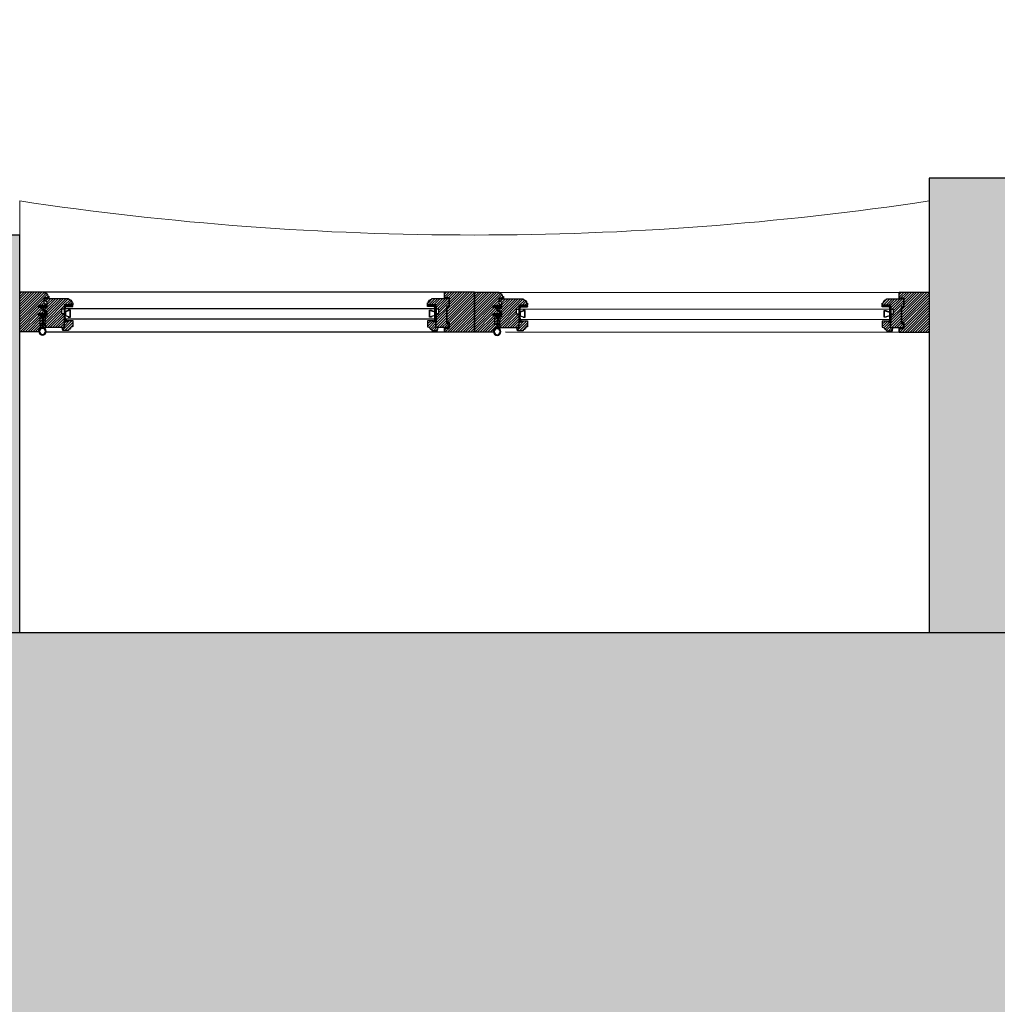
# Model space of a CAD drawing. Header units: millimetres. Extents: x 11706 to 69606, y 10911 to 38811.
# Tile 255 of 256: x 61106 to 62826, y 26806 to 28540. Entities that reach past the tile are written whole.
import ezdxf

# ---------------------------------------------------------------- set-up
doc = ezdxf.new("R2010")
doc.units = ezdxf.units.MM
for name, color, linetype in [('2', 7, 'Continuous'), ('doors', 4, 'Continuous'), ('floor', 172, 'Continuous'), ('Plaster', 81, 'Continuous'), ('wall', 5, 'Continuous')]:
    doc.layers.add(name, color=color, linetype=linetype)

# ---------------------------------------------------------------- blocks, each defined once
blk = doc.blocks.new('Joint-K7335')
at = {"layer": '2', "color": 7}
for points in [[(3.9, 10.7, -0.206505), (4.5, 11.8, -0.277528), (4.6, 11.7), (4.7, 11.5, 0.626267), (5.4, 11.5, 0.131441), (5.5, 11.7), (5.5, 18, 0.509109), (4.6, 18.4, -0.294424), (2, 18.3, 0.173488), (1.3, 18.5), (0, 18.5), (0, 2.1, 0.415334), (1.2, 0.9, 0.048115), (1.5, 0.9, 0.113375), (1.5, 1), (4, 2.8, 0.235966), (4, 2.9), (4, 3.3, 0.247659), (4, 3.4, 0.287937), (3.6, 3.4), (1.8, 2.3, -0.576722), (1.5, 2.5), (1.5, 3.3, -0.235966), (1.6, 3.5), (4, 5.3, 0.235966), (4, 5.3), (4, 5.7, 0.247659), (4, 5.8, 0.287937), (3.6, 5.8), (1.8, 4.8, -0.576722), (1.5, 5), (1.5, 6.3, -0.384094), (2.6, 7.5, -0.021813), (2.7, 7.5), (6.5, 7.5), (6.5, 7.6, 0.333043), (5.7, 8.5, -0.293245), (5.3, 8.9, 0.008528), (5.2, 9.3, 0.265517), (5, 9.5, 0.023748), (4.8, 9.5, -0.356149), (3.9, 10.7, -0.356149)], [(3.2, 10.8, 0.355005), (4.6, 8.8, -0.567624), (4.7, 8.8, -0.24708), (4.4, 8.7), (2.2, 9, -0.351704), (1.2, 10.1), (1.2, 12.9, -0.414214), (1.5, 13.2), (1.6, 13.2, 0.277073), (1.9, 13.4), (3.7, 16.8, -0.041112), (3.8, 17), (4.1, 17.7, -0.50666), (4.6, 17.7, -0.2771), (4.6, 17.5), (4.6, 13.3, 0.213422), (4.7, 13.1, -0.886227), (4.4, 12.6, 0.250571), (3.2, 10.8)]]:
    blk.add_lwpolyline(points, format="xyb", dxfattribs=at)
blk.add_lwpolyline([(1.6, 17.8, 0.632714), (1, 17.6), (1, 14.2, 0.78091), (1.6, 14.1), (3.2, 17.1, -0.117333), (3.3, 17.2, 1.218085), (3, 17.5, -0.285776), (2.7, 17.3, -0.145588)], format="xyb", close=True, dxfattribs=at)
blk = doc.blocks.new('wind 1400')
h = blk.add_hatch()
h.set_pattern_fill('ANSI31', color=4, angle=-90, style=0)
h.set_pattern_definition([(225, (7116.948, 124612.3033), (-2.24506403, 2.24506403), [])])
edge = h.paths.add_edge_path()
edge.add_line((-7.8, 1558), (-7.8, 1551.6))
edge.add_line((-7.8, 1551.6), (-17.5, 1551.6))
edge.add_line((-17.5, 1551.6), (-19.3, 1554.6))
edge.add_arc((-20.6, 1553.9), 1.5, 30.1137, 90)
edge.add_line((-20.6, 1555.4), (-23.9, 1555.4))
edge.add_line((-23.9, 1555.4), (-24.3, 1555))
edge.add_line((-24.3, 1555), (-24.3, 1514.1))
edge.add_line((-24.3, 1514.1), (-22.8, 1514.1))
edge.add_arc((-16.8, 1514.1), 6, 180, 270)
edge.add_line((-16.8, 1508.1), (-16.8, 1506.6))
edge.add_line((-16.8, 1506.6), (-13, 1506.6))
edge.add_line((-13, 1506.6), (-13, 1522))
edge.add_line((-13, 1522), (-5.5, 1522))
edge.add_line((-5.5, 1522), (-5.5, 1526.5))
edge.add_line((-5.5, 1526.5), (2, 1526.5))
edge.add_line((2, 1526.5), (2, 1522))
edge.add_line((2, 1522), (26.7, 1522))
edge.add_line((26.7, 1522), (26.7, 1558.8))
edge.add_line((26.7, 1558.8), (26.4, 1559.1))
edge.add_line((26.4, 1559.1), (6.5, 1558.6))
edge.add_line((6.5, 1558.6), (6.1, 1558.2))
edge.add_line((6.1, 1558.2), (6.1, 1551.6))
edge.add_line((6.1, 1551.6), (-0.6, 1551.6))
edge.add_line((-0.6, 1551.6), (-4.8, 1558.4))
edge.add_line((-4.8, 1558.4), (-7.4, 1558.4))
edge.add_line((-7.4, 1558.4), (-7.8, 1558))
edge = h.paths.add_edge_path()
edge.add_line((16.2, 1521.3), (16.2, 1516))
edge.add_line((16.2, 1516), (14.7, 1516))
edge.add_line((14.7, 1516), (14.7, 1506.6))
edge.add_line((14.7, 1506.6), (25.2, 1506.6))
edge.add_arc((29.1, 1506.7), 3.87, 108.7208, 181.2952, ccw=False)
edge.add_arc((26.6, 1514), 3.87, 288.7208, 361.2952)
edge.add_line((30.5, 1514.1), (32, 1514.1))
edge.add_line((32, 1514.1), (32, 1524.4))
edge.add_line((32, 1524.4), (26.7, 1525.4))
edge.add_line((26.7, 1525.4), (26.7, 1521.6))
edge.add_line((26.7, 1521.6), (16.2, 1521.3))
edge = h.paths.add_edge_path()
edge.add_line((7.5, 1560.3), (26.7, 1560.3))
edge.add_arc((33.5, 1560.3), 6.75, 90, 180, ccw=False)
edge.add_line((33.5, 1567), (34.5, 1567))
edge.add_line((34.5, 1567), (34.5, 1600))
edge.add_line((34.5, 1600), (-36, 1600))
edge.add_line((-36, 1600), (-36, 1556.5))
edge.add_line((-36, 1556.5), (-34.5, 1556.5))
edge.add_arc((-28.5, 1556.5), 6, 180, 270)
edge.add_line((-28.5, 1550.5), (-28.5, 1549))
edge.add_line((-28.5, 1549), (-25.4, 1549))
edge.add_line((-25.4, 1549), (-25.4, 1557.3))
edge.add_line((-25.4, 1557.3), (-16.4, 1557.3))
edge.add_line((-16.4, 1557.3), (-14.1, 1553.5))
edge.add_line((-14.1, 1553.5), (-12.3, 1553.5))
edge.add_line((-12.3, 1553.5), (-11.9, 1553.9))
edge.add_line((-11.9, 1553.9), (-11.9, 1567.4))
edge.add_line((-11.9, 1567.4), (-8.9, 1567.4))
edge.add_line((-8.9, 1567.4), (-8.9, 1561.8))
edge.add_line((-8.9, 1561.8), (-6.4, 1561.8))
edge.add_line((-6.4, 1561.8), (-6.4, 1560.3))
edge.add_line((-6.4, 1560.3), (-4.3, 1560.3))
edge.add_line((-4.3, 1560.3), (-0.3, 1553.5))
edge.add_line((-0.3, 1553.5), (1.6, 1553.5))
edge.add_line((1.6, 1553.5), (2, 1553.9))
edge.add_line((2, 1553.9), (2, 1567.4))
edge.add_line((2, 1567.4), (5, 1567.4))
edge.add_line((5, 1567.4), (5, 1561.8))
edge.add_line((5, 1561.8), (7.5, 1561.8))
at = {"ltscale": 10}
h = blk.add_hatch(dxfattribs=at)
h.set_pattern_fill('BRASS', color=4, scale=0.225, angle=-135, style=0)
h.set_pattern_definition([(315, (591.1752, 3518.9014), (-1.0102788, -1.0102788), []), (315, (590.67, 3518.3963), (-1.0102788, -1.0102788), [0.714375, -0.3571875])])
h.paths.add_polyline_path([(-13, 1518.6), (-10, 1518.6), (-10, 1509.6), (-13, 1509.6)])
h = blk.add_hatch(dxfattribs=at)
h.set_pattern_fill('ANGLE', color=4, scale=0.1125, angle=-135, style=0)
h.set_pattern_definition([(315, (591.1752, 3518.9014), (-0.55565335, -0.55565335), [0.5715, -0.2143125]), (225, (591.1752, 3518.9014), (-0.55565335, 0.55565335), [0.5715, -0.2143125])])
h.paths.add_polyline_path([(-13, 1509.6), (-10, 1509.6), (-10, 1506.6), (-13, 1506.6)])
h = blk.add_hatch(dxfattribs=at)
h.set_pattern_fill('ANGLE', color=4, scale=0.1125, angle=-135, style=0)
h.set_pattern_definition([(315, (600.9252, 3518.9014), (-0.55565335, -0.55565335), [0.5715, -0.2143125]), (225, (600.9252, 3518.9014), (-0.55565335, 0.55565335), [0.5715, -0.2143125])])
edge = h.paths.add_edge_path()
edge.add_line((14.7, 1522), (14.7, 1519.8))
edge.add_line((14.7, 1519.8), (13.2, 1519.8))
edge.add_arc((13.5, 1520.9), 1.16, 104.793, 255.207, ccw=False)
edge.add_line((13.2, 1522), (14.7, 1522))
h = blk.add_hatch(dxfattribs=at)
h.set_pattern_fill('ANGLE', color=4, scale=0.1125, angle=-135, style=0)
h.set_pattern_definition([(315, (600.9252, 3523.0264), (-0.55565335, -0.55565335), [0.5715, -0.2143125]), (225, (600.9252, 3523.0264), (-0.55565335, 0.55565335), [0.5715, -0.2143125])])
edge = h.paths.add_edge_path()
edge.add_line((16.2, 1521.6), (16.2, 1517.1))
edge.add_arc((15.5, 1517.7), 0.938, 216.8699, 323.1301, ccw=False)
edge.add_line((14.7, 1517.1), (14.7, 1521.6))
edge.add_arc((15.5, 1521.1), 0.926, 35.8841, 144.1159, ccw=False)
h = blk.add_hatch()
h.set_pattern_fill('ANSI31', color=4, angle=-90, style=0)
h.set_pattern_definition([(225, (7116.948, 124784.8033), (-2.24506403, 2.24506403), [])])
edge = h.paths.add_edge_path()
edge.add_line((-13, 867.1), (-13, 882.5))
edge.add_line((-13, 882.5), (-16.8, 882.5))
edge.add_line((-16.8, 882.5), (-16.8, 881))
edge.add_arc((-16.8, 875), 6, 90, 180)
edge.add_line((-22.8, 875), (-24.3, 875))
edge.add_line((-24.3, 875), (-24.3, 845))
edge.add_line((-24.3, 845), (-10.8, 845))
edge.add_line((-10.8, 845), (-10.8, 848.8))
edge.add_line((-10.8, 848.8), (19.2, 848.8))
edge.add_line((19.2, 848.8), (19.2, 845))
edge.add_line((19.2, 845), (26.7, 845))
edge.add_line((26.7, 845), (26.7, 867.1))
edge.add_line((26.7, 867.1), (2, 867.1))
edge.add_line((2, 867.1), (2, 862.6))
edge.add_line((2, 862.6), (-5.5, 862.6))
edge.add_line((-5.5, 862.6), (-5.5, 867.1))
edge.add_line((-5.5, 867.1), (-13, 867.1))
h.paths.add_polyline_path([(-25.3, 852.5), (-36, 852.5), (-36, 800), (35, 800), (35, 852.5), (27.7, 852.5), (27.7, 844), (18.2, 844), (18.2, 848.8), (-9.8, 848.8), (-9.8, 844), (-25.3, 844)])
edge = h.paths.add_edge_path()
edge.add_line((16.5, 867.9), (16.5, 873.1))
edge.add_line((16.5, 873.1), (15, 873.1))
edge.add_line((15, 873.1), (15, 882.5))
edge.add_line((15, 882.5), (25.5, 882.5))
edge.add_arc((29.3, 882.4), 3.87, 178.7048, 251.2792)
edge.add_arc((26.8, 875.1), 3.87, -1.2952, 71.2792, ccw=False)
edge.add_line((30.7, 875), (32, 875))
edge.add_line((32, 875), (32, 864.7))
edge.add_line((32, 864.7), (27, 863.8))
edge.add_line((27, 863.8), (27, 867.9))
edge.add_line((27, 867.9), (16.5, 867.9))
h = blk.add_hatch(dxfattribs=at)
h.set_pattern_fill('ANGLE', color=4, scale=0.1125, angle=-135, style=0)
h.set_pattern_definition([(45, (591.1752, -1129.7764), (-0.55565335, 0.55565335), [0.5715, -0.2143125]), (135, (591.1752, -1129.7764), (-0.55565335, -0.55565335), [0.5715, -0.2143125])])
h.paths.add_polyline_path([(-13, 879.5), (-10, 879.5), (-10, 882.5), (-13, 882.5)])
h = blk.add_hatch(dxfattribs=at)
h.set_pattern_fill('BRASS', color=4, scale=0.225, angle=-135, style=0)
h.set_pattern_definition([(45, (591.1752, -1129.7764), (-1.0102788, 1.0102788), []), (45, (590.67, -1129.2713), (-1.0102788, 1.0102788), [0.714375, -0.3571875])])
h.paths.add_polyline_path([(-13, 870.5), (-10, 870.5), (-10, 879.5), (-13, 879.5)])
h = blk.add_hatch(dxfattribs=at)
h.set_pattern_fill('ANGLE', color=4, scale=0.1125, angle=-135, style=0)
h.set_pattern_definition([(45, (600.9252, -1129.7764), (-0.55565335, 0.55565335), [0.5715, -0.2143125]), (135, (600.9252, -1129.7764), (-0.55565335, -0.55565335), [0.5715, -0.2143125])])
edge = h.paths.add_edge_path()
edge.add_line((14.7, 867.1), (14.7, 869.4))
edge.add_line((14.7, 869.4), (13.2, 869.4))
edge.add_arc((13.5, 868.2), 1.16, 104.793, 255.207)
edge.add_line((13.2, 867.1), (14.7, 867.1))
h = blk.add_hatch(dxfattribs=at)
h.set_pattern_fill('ANGLE', color=4, scale=0.1125, angle=-135, style=0)
h.set_pattern_definition([(45, (600.9252, -1133.9014), (-0.55565335, 0.55565335), [0.5715, -0.2143125]), (135, (600.9252, -1133.9014), (-0.55565335, -0.55565335), [0.5715, -0.2143125])])
edge = h.paths.add_edge_path()
edge.add_line((16.2, 867.5), (16.2, 872))
edge.add_arc((15.5, 871.4), 0.938, 36.8699, 143.1301)
edge.add_line((14.7, 872), (14.7, 867.5))
edge.add_arc((15.5, 868.1), 0.926, 215.8841, 324.1159)
h = blk.add_hatch()
h.set_pattern_fill('ANSI31', color=4, angle=-90, style=0)
h.set_pattern_definition([(225, (7117.473, 123812.3033), (-2.24506403, 2.24506403), [])])
edge = h.paths.add_edge_path()
edge.add_line((-7.2, 758), (-7.2, 751.6))
edge.add_line((-7.2, 751.6), (-17, 751.6))
edge.add_line((-17, 751.6), (-18.7, 754.6))
edge.add_arc((-20, 753.9), 1.5, 30.1137, 90)
edge.add_line((-20, 755.4), (-23.4, 755.4))
edge.add_line((-23.4, 755.4), (-23.7, 755))
edge.add_line((-23.7, 755), (-23.7, 714.1))
edge.add_line((-23.7, 714.1), (-22.2, 714.1))
edge.add_arc((-16.2, 714.1), 6, 180, 270)
edge.add_line((-16.2, 708.1), (-16.2, 706.6))
edge.add_line((-16.2, 706.6), (-12.5, 706.6))
edge.add_line((-12.5, 706.6), (-12.5, 722))
edge.add_line((-12.5, 722), (-5, 722))
edge.add_line((-5, 722), (-5, 726.5))
edge.add_line((-5, 726.5), (2.5, 726.5))
edge.add_line((2.5, 726.5), (2.5, 722))
edge.add_line((2.5, 722), (27.3, 722))
edge.add_line((27.3, 722), (27.3, 758.8))
edge.add_line((27.3, 758.8), (26.9, 759.1))
edge.add_line((26.9, 759.1), (7, 758.6))
edge.add_line((7, 758.6), (6.6, 758.2))
edge.add_line((6.6, 758.2), (6.6, 751.6))
edge.add_line((6.6, 751.6), (-0.1, 751.6))
edge.add_line((-0.1, 751.6), (-4.2, 758.4))
edge.add_line((-4.2, 758.4), (-6.9, 758.4))
edge.add_line((-6.9, 758.4), (-7.2, 758))
edge = h.paths.add_edge_path()
edge.add_line((16.8, 721.3), (16.8, 716))
edge.add_line((16.8, 716), (15.3, 716))
edge.add_line((15.3, 716), (15.3, 706.6))
edge.add_line((15.3, 706.6), (25.8, 706.6))
edge.add_arc((29.6, 706.7), 3.87, 108.7208, 181.2952, ccw=False)
edge.add_arc((27.1, 714), 3.87, 288.7208, 361.2952)
edge.add_line((31, 714.1), (32.5, 714.1))
edge.add_line((32.5, 714.1), (32.5, 724.4))
edge.add_line((32.5, 724.4), (27.3, 725.4))
edge.add_line((27.3, 725.4), (27.3, 721.6))
edge.add_line((27.3, 721.6), (16.8, 721.3))
edge = h.paths.add_edge_path()
edge.add_line((8, 760.2), (27.3, 760.2))
edge.add_arc((34, 760.2), 6.75, 90, 180, ccw=False)
edge.add_line((34, 767), (35, 767))
edge.add_line((35, 767), (35, 800))
edge.add_line((35, 800), (-35.5, 800))
edge.add_line((-35.5, 800), (-35.5, 756.5))
edge.add_line((-35.5, 756.5), (-34, 756.5))
edge.add_arc((-28, 756.5), 6, 180, 270)
edge.add_line((-28, 750.5), (-28, 749))
edge.add_line((-28, 749), (-24.9, 749))
edge.add_line((-24.9, 749), (-24.9, 757.2))
edge.add_line((-24.9, 757.2), (-15.9, 757.2))
edge.add_line((-15.9, 757.2), (-13.6, 753.5))
edge.add_line((-13.6, 753.5), (-11.7, 753.5))
edge.add_line((-11.7, 753.5), (-11.4, 753.9))
edge.add_line((-11.4, 753.9), (-11.4, 767.4))
edge.add_line((-11.4, 767.4), (-8.4, 767.4))
edge.add_line((-8.4, 767.4), (-8.4, 761.8))
edge.add_line((-8.4, 761.8), (-5.9, 761.8))
edge.add_line((-5.9, 761.8), (-5.9, 760.2))
edge.add_line((-5.9, 760.2), (-3.8, 760.2))
edge.add_line((-3.8, 760.2), (0.3, 753.5))
edge.add_line((0.3, 753.5), (2.1, 753.5))
edge.add_line((2.1, 753.5), (2.5, 753.9))
edge.add_line((2.5, 753.9), (2.5, 767.4))
edge.add_line((2.5, 767.4), (5.5, 767.4))
edge.add_line((5.5, 767.4), (5.5, 761.8))
edge.add_line((5.5, 761.8), (8, 761.8))
h = blk.add_hatch(dxfattribs=at)
h.set_pattern_fill('BRASS', color=4, scale=0.225, angle=-135, style=0)
h.set_pattern_definition([(315, (591.7002, 2718.9014), (-1.0102788, -1.0102788), []), (315, (591.195, 2718.3963), (-1.0102788, -1.0102788), [0.714375, -0.3571875])])
h.paths.add_polyline_path([(-12.5, 718.6), (-9.5, 718.6), (-9.5, 709.6), (-12.5, 709.6)])
h = blk.add_hatch(dxfattribs=at)
h.set_pattern_fill('ANGLE', color=4, scale=0.1125, angle=-135, style=0)
h.set_pattern_definition([(315, (601.4502, 2718.9014), (-0.55565335, -0.55565335), [0.5715, -0.2143125]), (225, (601.4502, 2718.9014), (-0.55565335, 0.55565335), [0.5715, -0.2143125])])
edge = h.paths.add_edge_path()
edge.add_line((15.3, 722), (15.3, 719.8))
edge.add_line((15.3, 719.8), (13.8, 719.8))
edge.add_arc((14.1, 720.9), 1.16, 104.793, 255.207, ccw=False)
edge.add_line((13.8, 722), (15.3, 722))
h = blk.add_hatch(dxfattribs=at)
h.set_pattern_fill('ANGLE', color=4, scale=0.1125, angle=-135, style=0)
h.set_pattern_definition([(315, (601.4502, 2723.0264), (-0.55565335, -0.55565335), [0.5715, -0.2143125]), (225, (601.4502, 2723.0264), (-0.55565335, 0.55565335), [0.5715, -0.2143125])])
edge = h.paths.add_edge_path()
edge.add_line((16.8, 721.6), (16.8, 717.1))
edge.add_arc((16, 717.7), 0.938, 216.8699, 323.1301, ccw=False)
edge.add_line((15.3, 717.1), (15.3, 721.6))
edge.add_arc((16, 721.1), 0.926, 35.8841, 144.1159, ccw=False)
h = blk.add_hatch(dxfattribs=at)
h.set_pattern_fill('ANGLE', color=4, scale=0.1125, angle=-135, style=0)
h.set_pattern_definition([(315, (591.7002, 2718.9014), (-0.55565335, -0.55565335), [0.5715, -0.2143125]), (225, (591.7002, 2718.9014), (-0.55565335, 0.55565335), [0.5715, -0.2143125])])
h.paths.add_polyline_path([(-12.5, 709.6), (-9.5, 709.6), (-9.5, 706.6), (-12.5, 706.6)])
h = blk.add_hatch()
h.set_pattern_fill('ANSI31', color=4, angle=-90, style=0)
h.set_pattern_definition([(225, (7117.473, 123984.8033), (-2.24506403, 2.24506403), [])])
edge = h.paths.add_edge_path()
edge.add_line((-12.5, 67.1), (-12.5, 82.5))
edge.add_line((-12.5, 82.5), (-16.2, 82.5))
edge.add_line((-16.2, 82.5), (-16.2, 81))
edge.add_arc((-16.2, 75), 6, 90, 180)
edge.add_line((-22.2, 75), (-23.7, 75))
edge.add_line((-23.7, 75), (-23.7, 45))
edge.add_line((-23.7, 45), (-10.2, 45))
edge.add_line((-10.2, 45), (-10.2, 48.8))
edge.add_line((-10.2, 48.8), (19.8, 48.8))
edge.add_line((19.8, 48.8), (19.8, 45))
edge.add_line((19.8, 45), (27.3, 45))
edge.add_line((27.3, 45), (27.3, 67.1))
edge.add_line((27.3, 67.1), (2.5, 67.1))
edge.add_line((2.5, 67.1), (2.5, 62.6))
edge.add_line((2.5, 62.6), (-5, 62.6))
edge.add_line((-5, 62.6), (-5, 67.1))
edge.add_line((-5, 67.1), (-12.5, 67.1))
h.paths.add_polyline_path([(-24.7, 52.5), (-35.5, 52.5), (-35.5, 0), (35.5, 0), (35.5, 52.5), (28.3, 52.5), (28.3, 44), (18.8, 44), (18.8, 48.8), (-9.2, 48.8), (-9.2, 44), (-24.7, 44)])
edge = h.paths.add_edge_path()
edge.add_line((17, 67.9), (17, 73.1))
edge.add_line((17, 73.1), (15.5, 73.1))
edge.add_line((15.5, 73.1), (15.5, 82.5))
edge.add_line((15.5, 82.5), (26, 82.5))
edge.add_arc((29.9, 82.4), 3.87, 178.7048, 251.2792)
edge.add_arc((27.4, 75.1), 3.87, -1.2952, 71.2792, ccw=False)
edge.add_line((31.2, 75), (32.5, 75))
edge.add_line((32.5, 75), (32.5, 64.7))
edge.add_line((32.5, 64.7), (27.5, 63.8))
edge.add_line((27.5, 63.8), (27.5, 67.9))
edge.add_line((27.5, 67.9), (17, 67.9))
h = blk.add_hatch(dxfattribs=at)
h.set_pattern_fill('ANGLE', color=4, scale=0.1125, angle=-135, style=0)
h.set_pattern_definition([(45, (591.7002, -1929.7764), (-0.55565335, 0.55565335), [0.5715, -0.2143125]), (135, (591.7002, -1929.7764), (-0.55565335, -0.55565335), [0.5715, -0.2143125])])
h.paths.add_polyline_path([(-12.5, 79.5), (-9.5, 79.5), (-9.5, 82.5), (-12.5, 82.5)])
h = blk.add_hatch(dxfattribs=at)
h.set_pattern_fill('BRASS', color=4, scale=0.225, angle=-135, style=0)
h.set_pattern_definition([(45, (591.7002, -1929.7764), (-1.0102788, 1.0102788), []), (45, (591.195, -1929.2713), (-1.0102788, 1.0102788), [0.714375, -0.3571875])])
h.paths.add_polyline_path([(-12.5, 70.5), (-9.5, 70.5), (-9.5, 79.5), (-12.5, 79.5)])
h = blk.add_hatch(dxfattribs=at)
h.set_pattern_fill('ANGLE', color=4, scale=0.1125, angle=-135, style=0)
h.set_pattern_definition([(45, (601.4502, -1929.7764), (-0.55565335, 0.55565335), [0.5715, -0.2143125]), (135, (601.4502, -1929.7764), (-0.55565335, -0.55565335), [0.5715, -0.2143125])])
edge = h.paths.add_edge_path()
edge.add_line((15.3, 67.1), (15.3, 69.4))
edge.add_line((15.3, 69.4), (13.8, 69.4))
edge.add_arc((14.1, 68.2), 1.16, 104.793, 255.207)
edge.add_line((13.8, 67.1), (15.3, 67.1))
h = blk.add_hatch(dxfattribs=at)
h.set_pattern_fill('ANGLE', color=4, scale=0.1125, angle=-135, style=0)
h.set_pattern_definition([(45, (601.4502, -1933.9014), (-0.55565335, 0.55565335), [0.5715, -0.2143125]), (135, (601.4502, -1933.9014), (-0.55565335, -0.55565335), [0.5715, -0.2143125])])
edge = h.paths.add_edge_path()
edge.add_line((16.8, 67.5), (16.8, 72))
edge.add_arc((16, 71.4), 0.938, 36.8699, 143.1301)
edge.add_line((15.3, 72), (15.3, 67.5))
edge.add_arc((16, 68.1), 0.926, 215.8841, 324.1159)
for p, q in [((7.5, 1561.8), (7.5, 1560.3)), ((14.7, 869.4), (-10, 869.4)), ((26.7, 852.5), (35, 852.5)), ((-10.8, 845), (-10.8, 848.8)), ((8, 761.8), (8, 760.2)), ((15.3, 69.4), (-9.5, 69.4)), ((27.3, 52.5), (35.5, 52.5)), ((-10.2, 45), (-10.2, 48.8))]:
    blk.add_line(p, q)
at = {"color": 4, "ltscale": 10}
for p, q in [((21, 1564), (27.9, 1564)), ((21.2, 1555.1), (28.1, 1555.5)), ((-10.8, 1522), (12.5, 1519.8)), ((-10.8, 1519.8), (12.5, 1522)), ((14.7, 1519.8), (-10, 1519.8)), ((-10.8, 869.4), (12.5, 867.1)), ((-10.8, 867.1), (12.5, 869.4)), ((21.7, 755.1), (28.6, 755.5)), ((-10.2, 722), (13, 719.8)), ((-10.2, 719.8), (13, 722)), ((15.3, 719.8), (-9.5, 719.8)), ((-10.2, 69.4), (13, 67.1)), ((-10.2, 67.1), (13, 69.4))]:
    blk.add_line(p, q, dxfattribs=at)
at = {"color": 8}
for p, q in [((-36, 1556.5), (-36, 852.5)), ((35, 852.5), (35, 1553.4)), ((-35.5, 756.5), (-35, 52.5)), ((35.5, 52.5), (35, 745.3))]:
    blk.add_line(p, q, dxfattribs=at)
at = {"color": 7}
for p, q in [((-6.8, 1519.8), (-6.8, 869.4)), ((11.5, 1519.8), (11.5, 869.4)), ((-6.2, 719.8), (-5.7, 69.4)), ((12, 719.8), (12.5, 69.4))]:
    blk.add_line(p, q, dxfattribs=at)
for points in [[(7.5, 1560.3), (26.7, 1560.3, -0.414214), (33.5, 1567), (34.5, 1567), (34.5, 1600), (-36, 1600), (-36, 1556.5), (-34.5, 1556.5, 0.414214), (-28.5, 1550.5), (-28.5, 1549), (-25.4, 1549), (-25.4, 1557.3), (-16.4, 1557.3), (-14.1, 1553.5), (-12.3, 1553.5), (-11.9, 1553.9), (-11.9, 1567.4), (-8.9, 1567.4), (-8.9, 1561.8), (-6.4, 1561.8), (-6.4, 1560.3), (-4.3, 1560.3), (-0.3, 1553.5), (1.6, 1553.5), (2, 1553.9), (2, 1567.4), (5, 1567.4), (5, 1561.8), (7.5, 1561.8)], [(-13, 867.1), (-13, 882.5), (-16.8, 882.5), (-16.8, 881, 0.414214), (-22.8, 875), (-24.3, 875), (-24.3, 845), (-10.8, 845), (-10.8, 848.8), (19.2, 848.8), (19.2, 845), (26.7, 845), (26.7, 867.1), (2, 867.1), (2, 862.6), (-5.5, 862.6), (-5.5, 867.1), (-13, 867.1)], [(8, 760.2), (27.3, 760.2, -0.414214), (34, 767), (35, 767), (35, 800), (-35.5, 800), (-35.5, 756.5), (-34, 756.5, 0.414214), (-28, 750.5), (-28, 749), (-24.9, 749), (-24.9, 757.2), (-15.9, 757.2), (-13.6, 753.5), (-11.7, 753.5), (-11.4, 753.9), (-11.4, 767.4), (-8.4, 767.4), (-8.4, 761.8), (-5.9, 761.8), (-5.9, 760.2), (-3.8, 760.2), (0.3, 753.5), (2.1, 753.5), (2.5, 753.9), (2.5, 767.4), (5.5, 767.4), (5.5, 761.8), (8, 761.8)], [(-12.5, 67.1), (-12.5, 82.5), (-16.2, 82.5), (-16.2, 81, 0.414214), (-22.2, 75), (-23.7, 75), (-23.7, 45), (-10.2, 45), (-10.2, 48.8), (19.8, 48.8), (19.8, 45), (27.3, 45), (27.3, 67.1), (2.5, 67.1), (2.5, 62.6), (-5, 62.6), (-5, 67.1), (-12.5, 67.1)]]:
    blk.add_lwpolyline(points, format="xyb", dxfattribs=at)
at = {"color": 4, "ltscale": 10}
for points in [[(21, 1560.3), (21, 1564), (7.5, 1564), (7.5, 1560.3)], [(21, 1558.9), (21.2, 1555.1), (7.7, 1554.5), (7.5, 1558.2)], [(-13, 1518.6), (-10, 1518.6), (-10, 1509.6), (-13, 1509.6)], [(-13, 1509.6), (-10, 1509.6), (-10, 1506.6), (-13, 1506.6)], [(12.5, 1522), (12.5, 1519.8), (-10.8, 1519.8), (-10.8, 1522)], [(-13, 879.5), (-10, 879.5), (-10, 882.5), (-13, 882.5)], [(-13, 870.5), (-10, 870.5), (-10, 879.5), (-13, 879.5)], [(12.5, 867.1), (12.5, 869.4), (-10.8, 869.4), (-10.8, 867.1)], [(21.5, 760.2), (21.5, 764), (8, 764), (8, 760.2)], [(21.5, 758.9), (21.7, 755.1), (8.2, 754.5), (8, 758.2)], [(-12.5, 718.6), (-9.5, 718.6), (-9.5, 709.6), (-12.5, 709.6)], [(13, 722), (13, 719.8), (-10.2, 719.8), (-10.2, 722)], [(-12.5, 709.6), (-9.5, 709.6), (-9.5, 706.6), (-12.5, 706.6)], [(-12.5, 79.5), (-9.5, 79.5), (-9.5, 82.5), (-12.5, 82.5)], [(-12.5, 70.5), (-9.5, 70.5), (-9.5, 79.5), (-12.5, 79.5)], [(13, 67.1), (13, 69.4), (-10.2, 69.4), (-10.2, 67.1)]]:
    blk.add_lwpolyline(points, close=True, dxfattribs=at)
at = {"color": 7}
for points in [[(-7.8, 1558), (-7.8, 1551.6), (-17.5, 1551.6), (-19.3, 1554.6, 0.267417), (-20.6, 1555.4), (-23.9, 1555.4), (-24.3, 1555), (-24.3, 1514.1), (-22.8, 1514.1, 0.414214), (-16.8, 1508.1), (-16.8, 1506.6), (-13, 1506.6), (-13, 1522), (-5.5, 1522), (-5.5, 1526.5), (2, 1526.5), (2, 1522), (26.7, 1522), (26.7, 1558.8), (26.4, 1559.1), (6.5, 1558.6), (6.1, 1558.2), (6.1, 1551.6), (-0.6, 1551.6), (-4.8, 1558.4), (-7.4, 1558.4)], [(16.2, 1521.3), (16.2, 1516), (14.7, 1516), (14.7, 1506.6), (25.2, 1506.6, -0.327693), (27.9, 1510.4, 0.327693), (30.5, 1514.1), (32, 1514.1), (32, 1524.4), (26.7, 1525.4), (26.7, 1521.6), (16.2, 1521.3)], [(16.5, 867.9), (16.5, 873.1), (15, 873.1), (15, 882.5), (25.5, 882.5, 0.327693), (28.1, 878.7, -0.327693), (30.7, 875), (32, 875), (32, 864.7), (27, 863.8), (27, 867.9), (16.5, 867.9)], [(-7.2, 758), (-7.2, 751.6), (-17, 751.6), (-18.7, 754.6, 0.267417), (-20, 755.4), (-23.4, 755.4), (-23.7, 755), (-23.7, 714.1), (-22.2, 714.1, 0.414214), (-16.2, 708.1), (-16.2, 706.6), (-12.5, 706.6), (-12.5, 722), (-5, 722), (-5, 726.5), (2.5, 726.5), (2.5, 722), (27.3, 722), (27.3, 758.8), (26.9, 759.1), (7, 758.6), (6.6, 758.2), (6.6, 751.6), (-0.1, 751.6), (-4.2, 758.4), (-6.9, 758.4)], [(16.8, 721.3), (16.8, 716), (15.3, 716), (15.3, 706.6), (25.8, 706.6, -0.327693), (28.4, 710.4, 0.327693), (31, 714.1), (32.5, 714.1), (32.5, 724.4), (27.3, 725.4), (27.3, 721.6), (16.8, 721.3)], [(17, 67.9), (17, 73.1), (15.5, 73.1), (15.5, 82.5), (26, 82.5, 0.327693), (28.6, 78.7, -0.327693), (31.2, 75), (32.5, 75), (32.5, 64.7), (27.5, 63.8), (27.5, 67.9), (17, 67.9)]]:
    blk.add_lwpolyline(points, format="xyb", close=True, dxfattribs=at)
for points in [[(8.4, 1510.8), (-3.6, 1510.8), (-3.6, 1514.5), (-2.9, 1514.5), (-1.1, 1519.8), (5.8, 1519.8), (7.6, 1514.5), (8.4, 1514.5)], [(8, 1511.1), (-3.3, 1511.1), (-3.3, 1514.1), (-2.6, 1514.1), (-0.8, 1519.4), (5.5, 1519.4), (7.3, 1514.1), (8, 1514.1)], [(8.4, 879.1), (-3.6, 879.1), (-3.6, 875.4), (-2.9, 875.4), (-1.1, 869.4), (5.8, 869.4), (7.6, 875.4), (8.4, 875.4)], [(8, 878.7), (-3.3, 878.7), (-3.3, 875.7), (-2.6, 875.7), (-0.8, 869.7), (5.5, 869.7), (7.3, 875.7), (8, 875.7)], [(8.9, 710.8), (-3.1, 710.8), (-3.1, 714.5), (-2.4, 714.5), (-0.5, 719.8), (6.3, 719.8), (8.1, 714.5), (8.9, 714.5)], [(8.5, 711.1), (-2.7, 711.1), (-2.7, 714.1), (-2.1, 714.1), (-0.3, 719.4), (6, 719.4), (7.9, 714.1), (8.5, 714.1)], [(8.9, 79.1), (-3.1, 79.1), (-3.1, 75.4), (-2.4, 75.4), (-0.5, 69.4), (6.3, 69.4), (8.1, 75.4), (8.9, 75.4)], [(8.5, 78.7), (-2.7, 78.7), (-2.7, 75.7), (-2.1, 75.7), (-0.3, 69.7), (6, 69.7), (7.9, 75.7), (8.5, 75.7)]]:
    blk.add_lwpolyline(points, close=True, dxfattribs=at)
at = {"color": 4, "ltscale": 10}
for points in [[(14.7, 1522), (14.7, 1519.8), (13.2, 1519.8, -0.770201), (13.2, 1522)], [(16.2, 1521.6), (16.2, 1517.1, -0.5), (14.7, 1517.1), (14.7, 1521.6, -0.5108)], [(14.7, 867.1), (14.7, 869.4), (13.2, 869.4, 0.770201), (13.2, 867.1)], [(16.2, 867.5), (16.2, 872, 0.5), (14.7, 872), (14.7, 867.5, 0.5108)], [(15.3, 722), (15.3, 719.8), (13.8, 719.8, -0.770201), (13.8, 722)], [(16.8, 721.6), (16.8, 717.1, -0.5), (15.3, 717.1), (15.3, 721.6, -0.5108)], [(15.3, 67.1), (15.3, 69.4), (13.8, 69.4, 0.770201), (13.8, 67.1)], [(16.8, 67.5), (16.8, 72, 0.5), (15.3, 72), (15.3, 67.5, 0.5108)]]:
    blk.add_lwpolyline(points, format="xyb", close=True, dxfattribs=at)
at = {"color": 7}
for points in [[(-25.3, 852.5), (-36, 852.5), (-36, 800), (35, 800), (35, 852.5), (27.7, 852.5), (27.7, 844), (18.2, 844), (18.2, 848.8), (-9.8, 848.8), (-9.8, 844), (-25.3, 844), (-25.3, 852.5)], [(-24.7, 52.5), (-35.5, 52.5), (-35.5, 0), (35.5, 0), (35.5, 52.5), (28.3, 52.5), (28.3, 44), (18.8, 44), (18.8, 48.8), (-9.2, 48.8), (-9.2, 44), (-24.7, 44), (-24.7, 52.5)]]:
    blk.add_lwpolyline(points, dxfattribs=at)
for centre, radius in [((33.7, 1559.9), 6.56), ((33.7, 1559.9), 5.25), ((34.2, 759.9), 6.56), ((34.2, 759.9), 5.25)]:
    blk.add_circle(centre, radius, dxfattribs=at)
at = {"color": 4, "ltscale": 10, "xscale": -0.75, "yscale": 0.75, "zscale": 0.75, "rotation": 180}
for p in [(-11.9, 1567.4), (2, 1567.4), (-11.4, 767.4), (2.5, 767.4)]:
    blk.add_blockref('Joint-K7335', p, dxfattribs=at)

msp = doc.modelspace()

# ---------------------------------------------------------------- hatches: boundary and pattern name
at = {"layer": 'floor', "true_color": 0xfef4cd}
h = msp.add_hatch(color=254, dxfattribs=at)
h.paths.add_polyline_path([(43806.5, 27460.5), (48531.5, 27460.5), (48531.5, 22685.5), (48306.5, 22685.5), (48306.5, 22085.5), (48906.5, 22085.5), (48906.5, 22685.5), (48681.5, 22685.5), (48681.5, 27460.5), (63331.5, 27460.5), (63331.5, 22685.5), (63106.5, 22685.5), (63106.5, 22085.5), (63706.5, 22085.5), (63706.5, 22310.5), (63856.5, 22310.5), (63856.5, 22460.5), (63706.5, 22460.5), (63706.5, 22685.5), (63481.5, 22685.5), (63481.5, 27460.5), (68906.5, 27460.5), (68906.5, 22460.5), (64667.3, 22460.5), (64667.3, 22311.1), (65306.5, 22311.1), (65306.5, 20885.5), (65406.5, 20885.5), (65406.5, 22311.1), (68906.5, 22311.1), (68906.5, 19785.5), (65406.5, 19785.5), (65406.5, 19885.5), (65306.5, 19885.5), (65306.5, 19585.5), (65406.5, 19585.5), (65406.5, 18585.5), (65306.5, 18585.5), (65306.5, 17010.5), (64906.5, 17010.5), (64906.5, 16760.5), (63906.5, 16760.5), (63906.5, 17010.5), (63706.5, 17010.5), (63706.5, 17085.5), (63106.5, 17085.5), (63106.5, 16485.5), (63506.5, 16485.5), (63506.5, 11710.5), (56081.5, 11710.5), (56081.5, 16485.5), (56306.5, 16485.5), (56306.5, 17085.5), (55706.5, 17085.5), (55706.5, 16485.5), (55931.5, 16485.5), (55931.5, 11710.5), (48681.5, 11710.5), (48681.5, 16485.5), (48906.5, 16485.5), (48906.5, 17085.5), (48306.5, 17085.5), (48306.5, 16485.5), (48531.5, 16485.5), (48531.5, 11710.5), (43806.5, 11710.5)])
h.paths.add_polyline_path([(48606.5, 20751.9), (48506.5, 20751.9), (48506.5, 18419.2), (48606.5, 18419.2)], flags=16)
h.paths.add_polyline_path([(55706.5, 22685.5), (56306.5, 22685.5), (56306.5, 22085.5), (55706.5, 22085.5)], flags=16)
at = {"layer": 'wall', "true_color": 0x706e6b}
h = msp.add_hatch(color=8, dxfattribs=at)
h.paths.add_polyline_path([(12406.5, 15910.5), (16506.5, 15910.5), (16506.5, 16010.5), (16606.5, 16010.5), (16606.5, 14810.5), (16506.5, 14810.5), (16506.5, 15810.5), (12406.5, 15810.5)])
h.paths.add_polyline_path([(68906.5, 19785.5), (65406.5, 19785.5), (65406.5, 19885.5), (65306.5, 19885.5), (65306.5, 19585.5), (65406.5, 19585.5), (65406.5, 19685.5), (68906.5, 19685.5)])
h.paths.add_polyline_path([(68906.5, 22460.5), (64667.3, 22460.5), (64667.3, 22311.1), (65306.5, 22311.1), (65306.5, 20885.5), (65406.5, 20885.5), (65406.5, 22311.1), (68906.5, 22311.1)])
h.paths.add_polyline_path([(16606.5, 13910.5), (16506.5, 13910.5), (16506.5, 11710.5), (16606.5, 11710.5)])
h.paths.add_polyline_path([(65406.5, 18585.5), (65306.5, 18585.5), (65306.5, 17010.5), (65406.5, 17010.5)])
h.paths.add_polyline_path([(63706.5, 16485.5), (63506.5, 16485.5), (63506.5, 11710.5), (63706.5, 11710.5)])
h.paths.add_polyline_path([(63906.5, 17010.5), (63706.5, 17010.5), (63706.5, 16760.5), (63906.5, 16760.5)])
h.paths.add_polyline_path([(66906.5, 17010.5), (64906.5, 17010.5), (64906.5, 16760.5), (66906.5, 16760.5)])
h.paths.add_polyline_path([(63481.5, 27460.5), (63331.5, 27460.5), (63331.5, 22685.5), (63481.5, 22685.5)], flags=16)
h.paths.add_polyline_path([(63856.5, 22460.5), (63706.5, 22460.5), (63706.5, 22310.5), (63856.5, 22310.5)], flags=17)
h.paths.add_polyline_path([(56081.5, 16485.5), (55931.5, 16485.5), (55931.5, 11710.5), (56081.5, 11710.5)])
h.paths.add_polyline_path([(48681.5, 16485.5), (48531.5, 16485.5), (48531.5, 11710.5), (48681.5, 11710.5)])
h.paths.add_polyline_path([(48681.5, 27460.5), (48531.5, 27460.5), (48531.5, 22685.5), (48681.5, 22685.5)], flags=16)
h.paths.add_polyline_path([(19056.5, 22085.5), (18956.5, 22085.5), (18956.5, 17085.5), (19056.5, 17085.5)])
h.paths.add_polyline_path([(26806.5, 13826.7), (26706.5, 13826.7), (26706.5, 11710.5), (26806.5, 11710.5)])
h.paths.add_polyline_path([(18706.5, 22435.5), (12406.5, 22435.5), (12406.5, 22335.5), (18706.5, 22335.5)])
h.paths.add_polyline_path([(26106.5, 22435.5), (19306.5, 22435.5), (19306.5, 22335.5), (26106.5, 22335.5)], flags=17)
h.paths.add_polyline_path([(12406.5, 18085.5), (12406.5, 18185.5), (16606.5, 18185.5), (16606.5, 16910.5), (16506.5, 16910.5), (16506.5, 18085.5)])
h.paths.add_polyline_path([(31206.5, 16835.5), (28206.5, 16835.5), (28206.5, 16735.5), (31206.5, 16735.5)])
h.paths.add_polyline_path([(19306.5, 22956.8), (19206.5, 22956.8), (19206.5, 22685.5), (19306.5, 22685.5)], flags=17)
h.paths.add_polyline_path([(28206.5, 22435.5), (31206.5, 22435.5), (31206.5, 22335.5), (28206.5, 22335.5)], flags=17)
h.paths.add_polyline_path([(69506.5, 20085.5), (68906.5, 20085.5), (68906.5, 19485.5), (69506.5, 19485.5)])
h.paths.add_polyline_path([(66906.5, 15610.5), (66906.5, 17010.5), (68906.5, 17010.5), (68906.5, 17885.5), (69606.5, 17885.5), (69606.5, 16310.5), (67606.5, 16310.5), (67606.5, 15610.5)])
h.paths.add_polyline_path([(48606.5, 20751.9), (48506.5, 20751.9), (48506.5, 18419.2), (48606.5, 18419.2)])
h.paths.add_polyline_path([(43506.5, 11710.5), (44106.5, 11710.5), (44106.5, 11010.5), (43506.5, 11010.5)])
h.paths.add_polyline_path([(63106.5, 22685.5), (63706.5, 22685.5), (63706.5, 22085.5), (63106.5, 22085.5)], flags=17)
h.paths.add_polyline_path([(69606.5, 23085.5), (68906.5, 23085.5), (68906.5, 21685.5), (69606.5, 21685.5)])
h.paths.add_polyline_path([(65706.5, 11710.5), (66906.5, 11710.5), (66906.5, 14610.5), (67606.5, 14610.5), (67606.5, 10910.5), (65706.5, 10910.5)])
h.paths.add_polyline_path([(62706.5, 11710.5), (64106.5, 11710.5), (64106.5, 10910.5), (62706.5, 10910.5)])
h.paths.add_polyline_path([(55306.5, 11710.5), (56706.5, 11710.5), (56706.5, 10910.5), (55306.5, 10910.5)])
h.paths.add_polyline_path([(47906.5, 11710.5), (49306.5, 11710.5), (49306.5, 10910.5), (47906.5, 10910.5)])
h.paths.add_polyline_path([(60506.5, 11710.5), (61106.5, 11710.5), (61106.5, 11010.5), (60506.5, 11010.5)])
h.paths.add_polyline_path([(58306.5, 11710.5), (58906.5, 11710.5), (58906.5, 11010.5), (58306.5, 11010.5)])
h.paths.add_polyline_path([(53106.5, 11710.5), (53706.5, 11710.5), (53706.5, 11010.5), (53106.5, 11010.5)])
h.paths.add_polyline_path([(50906.5, 11710.5), (51506.5, 11710.5), (51506.5, 11010.5), (50906.5, 11010.5)])
h.paths.add_polyline_path([(45706.5, 11710.5), (46306.5, 11710.5), (46306.5, 11010.5), (45706.5, 11010.5)])
h.paths.add_polyline_path([(48306.5, 17085.5), (48906.5, 17085.5), (48906.5, 16485.5), (48306.5, 16485.5)])
h.paths.add_polyline_path([(55706.5, 17085.5), (56306.5, 17085.5), (56306.5, 16485.5), (55706.5, 16485.5)])
h.paths.add_polyline_path([(63106.5, 17085.5), (63706.5, 17085.5), (63706.5, 16485.5), (63106.5, 16485.5)])
h.paths.add_polyline_path([(55706.5, 22685.5), (56306.5, 22685.5), (56306.5, 22085.5), (55706.5, 22085.5)], flags=17)
h.paths.add_polyline_path([(48306.5, 22685.5), (48906.5, 22685.5), (48906.5, 22085.5), (48306.5, 22085.5)], flags=17)
h.paths.add_polyline_path([(40506.5, 11710.5), (41906.5, 11710.5), (41906.5, 10910.5), (40506.5, 10910.5)])
h.paths.add_polyline_path([(33506.5, 17085.5), (34106.5, 17085.5), (34106.5, 16485.5), (33506.5, 16485.5)])
h.paths.add_polyline_path([(40906.5, 17085.5), (41506.5, 17085.5), (41506.5, 16485.5), (40906.5, 16485.5)])
h.paths.add_polyline_path([(40906.5, 22685.5), (41506.5, 22685.5), (41506.5, 22085.5), (40906.5, 22085.5)], flags=17)
h.paths.add_polyline_path([(33506.5, 22685.5), (34106.5, 22685.5), (34106.5, 22085.5), (33506.5, 22085.5)], flags=17)
h.paths.add_polyline_path([(26406.5, 20751.9), (26506.5, 20751.9), (26506.5, 18419.2), (26406.5, 18419.2)])
h.paths.add_polyline_path([(33106.5, 11710.5), (34506.5, 11710.5), (34506.5, 10910.5), (33106.5, 10910.5)])
h.paths.add_polyline_path([(38306.5, 11710.5), (38906.5, 11710.5), (38906.5, 11010.5), (38306.5, 11010.5)])
h.paths.add_polyline_path([(36106.5, 11710.5), (36706.5, 11710.5), (36706.5, 11010.5), (36106.5, 11010.5)])
h.paths.add_polyline_path([(30906.5, 11710.5), (31506.5, 11710.5), (31506.5, 11010.5), (30906.5, 11010.5)])
h.paths.add_polyline_path([(11746.5, 20385.5), (12406.5, 20385.5), (12406.5, 20985.5), (11746.5, 20985.5)])
h.paths.add_polyline_path([(12406.5, 20985.5), (11706.5, 20985.5), (11706.5, 23360.5), (12406.5, 23360.5)])
h.paths.add_polyline_path([(11746.5, 18785.5), (12406.5, 18785.5), (12406.5, 18185.5), (11746.5, 18185.5)])
h.paths.add_polyline_path([(11746.5, 15210.5), (12406.5, 15210.5), (12406.5, 15810.5), (11746.5, 15810.5)])
h.paths.add_polyline_path([(11746.5, 13610.5), (12406.5, 13610.5), (12406.5, 13010.5), (11746.5, 13010.5)])
h.paths.add_polyline_path([(12406.5, 18185.5), (11706.5, 18185.5), (11706.5, 15810.5), (12406.5, 15810.5)])
h.paths.add_polyline_path([(25706.5, 11710.5), (27106.5, 11710.5), (27106.5, 10910.5), (25706.5, 10910.5)])
h.paths.add_polyline_path([(18306.5, 11710.5), (19706.5, 11710.5), (19706.5, 10910.5), (18306.5, 10910.5)])
h.paths.add_polyline_path([(28706.5, 11710.5), (29306.5, 11710.5), (29306.5, 11010.5), (28706.5, 11010.5)])
h.paths.add_polyline_path([(23506.5, 11710.5), (24106.5, 11710.5), (24106.5, 11010.5), (23506.5, 11010.5)])
h.paths.add_polyline_path([(21306.5, 11710.5), (21906.5, 11710.5), (21906.5, 11010.5), (21306.5, 11010.5)])
h.paths.add_polyline_path([(16306.5, 11710.5), (16906.5, 11710.5), (16906.5, 11010.5), (16306.5, 11010.5)])
h.paths.add_polyline_path([(14306.5, 11710.5), (14906.5, 11710.5), (14906.5, 11010.5), (14306.5, 11010.5)])
h.paths.add_polyline_path([(11706.5, 13010.5), (12406.5, 13010.5), (12406.5, 11710.5), (12906.5, 11710.5), (12906.5, 10910.5), (11706.5, 10910.5)])
h.paths.add_polyline_path([(18706.5, 17085.5), (19306.5, 17085.5), (19306.5, 16485.5), (18706.5, 16485.5)])
h.paths.add_polyline_path([(26106.5, 17085.5), (26706.5, 17085.5), (26706.5, 16485.5), (26106.5, 16485.5)])
h.paths.add_polyline_path([(26106.5, 22685.5), (26706.5, 22685.5), (26706.5, 22085.5), (26106.5, 22085.5)], flags=17)
h.paths.add_polyline_path([(18706.5, 22685.5), (19306.5, 22685.5), (19306.5, 22085.5), (18706.5, 22085.5)], flags=17)
h.paths.add_polyline_path([(14306.5, 31260.5), (14406.5, 31260.5), (14406.5, 30060.5), (14906.5, 30060.5), (14906.5, 29960.5), (14306.5, 29960.5)], flags=17)
h.paths.add_polyline_path([(26456.5, 27460.5), (26356.5, 27460.5), (26356.5, 23766.8), (26456.5, 23766.8)], flags=17)
h.paths.add_polyline_path([(19306.5, 27460.5), (19206.5, 27460.5), (19206.5, 23766.8), (19306.5, 23766.8)], flags=17)
h.paths.add_polyline_path([(11706.5, 28260.5), (12606.5, 28260.5), (12606.5, 27460.5), (12406.5, 27460.5), (12406.5, 26160.5), (11706.5, 26160.5)])
h.paths.add_polyline_path([(16906.5, 27460.5), (13406.5, 27460.5), (13406.5, 28260.5), (16906.5, 28260.5)])
h.paths.add_polyline_path([(11906.5, 30560.5), (11906.5, 31860.5), (15506.5, 31860.5), (15506.5, 28260.5), (14906.5, 28260.5), (14906.5, 31260.5), (12506.5, 31260.5), (12506.5, 30560.5)])
h.paths.add_polyline_path([(12506.5, 29560.5), (11906.5, 29560.5), (11906.5, 28260.5), (12506.5, 28260.5)], flags=17)
h.paths.add_polyline_path([(33106.5, 27460.5), (34506.5, 27460.5), (34506.5, 28260.5), (33106.5, 28260.5)], flags=16)
h.paths.add_polyline_path([(11746.5, 23960.5), (12406.5, 23960.5), (12406.5, 23360.5), (11746.5, 23360.5)])
h.paths.add_polyline_path([(11746.5, 25560.5), (12406.5, 25560.5), (12406.5, 26160.5), (11746.5, 26160.5)])
h.paths.add_polyline_path([(25706.5, 27460.5), (27106.5, 27460.5), (27106.5, 28260.5), (25706.5, 28260.5)], flags=17)
h.paths.add_polyline_path([(18306.5, 27460.5), (19706.5, 27460.5), (19706.5, 28260.5), (18306.5, 28260.5)], flags=17)
h.paths.add_polyline_path([(23506.5, 27460.5), (24106.5, 27460.5), (24106.5, 28160.5), (23506.5, 28160.5)], flags=17)
h.paths.add_polyline_path([(21306.5, 27460.5), (21906.5, 27460.5), (21906.5, 28160.5), (21306.5, 28160.5)], flags=17)
h.paths.add_polyline_path([(30906.5, 27460.5), (31506.5, 27460.5), (31506.5, 28160.5), (30906.5, 28160.5)], flags=17)
h.paths.add_polyline_path([(28706.5, 27460.5), (29306.5, 27460.5), (29306.5, 28160.5), (28706.5, 28160.5)], flags=17)
h.paths.add_polyline_path([(47906.5, 27660.5), (46306.5, 27660.5), (46306.5, 27460.5), (47906.5, 27460.5)], flags=17)
h.paths.add_polyline_path([(45706.5, 27660.5), (44106.5, 27660.5), (44106.5, 27460.5), (45706.5, 27460.5)], flags=17)
h.paths.add_polyline_path([(43006.5, 27460.5), (43006.5, 28260.5), (43406.5, 28260.5), (43406.5, 29360.5), (44106.5, 29360.5), (44106.5, 28260.5), (44106.5, 27460.5)], flags=16)
h.paths.add_polyline_path([(46306.5, 27460.5), (45706.5, 27460.5), (45706.5, 28160.5), (46306.5, 28160.5)], flags=16)
h.paths.add_polyline_path([(55306.5, 27460.5), (56706.5, 27460.5), (56706.5, 28260.5), (55306.5, 28260.5)], flags=16)
h.paths.add_polyline_path([(47906.5, 27460.5), (49306.5, 27460.5), (49306.5, 28260.5), (47906.5, 28260.5)], flags=16)
h.paths.add_polyline_path([(53106.5, 27460.5), (53706.5, 27460.5), (53706.5, 28160.5), (53106.5, 28160.5)], flags=16)
h.paths.add_polyline_path([(50906.5, 27460.5), (51506.5, 27460.5), (51506.5, 28160.5), (50906.5, 28160.5)], flags=16)
h.paths.add_polyline_path([(38306.5, 27460.5), (38306.5, 28260.5), (38406.5, 28260.5), (38406.5, 29160.5), (39106.5, 29160.5), (39106.5, 28260.5), (39406.5, 28260.5), (39406.5, 27460.5)], flags=16)
h.paths.add_polyline_path([(40969.2, 28260.5), (41451.7, 28260.5), (41451.7, 27460.5), (40969.2, 27460.5)], flags=17)
h.paths.add_polyline_path([(67906.5, 27460.5), (67906.5, 28260.5), (69606.5, 28260.5), (69606.5, 26885.5), (68906.5, 26885.5), (68906.5, 27460.5)])
h.paths.add_polyline_path([(65706.5, 27460.5), (66306.5, 27460.5), (66306.5, 28160.5), (65706.5, 28160.5)])
h.paths.add_polyline_path([(62706.5, 27460.5), (64106.5, 27460.5), (64106.5, 28260.5), (62706.5, 28260.5)], flags=16)
h.paths.add_polyline_path([(60506.5, 27460.5), (61106.5, 27460.5), (61106.5, 28160.5), (60506.5, 28160.5)], flags=16)
h.paths.add_polyline_path([(58306.5, 27460.5), (58906.5, 27460.5), (58906.5, 28160.5), (58306.5, 28160.5)], flags=16)
h.paths.add_polyline_path([(69506.5, 25285.5), (68906.5, 25285.5), (68906.5, 24685.5), (69506.5, 24685.5)])
h.paths.add_polyline_path([(48906.5, 31560.5), (48606.5, 31560.5), (48606.5, 31260.5), (48906.5, 31260.5)])
h.paths.add_polyline_path([(48906.5, 38810.5), (48606.5, 38810.5), (48606.5, 38510.5), (48906.5, 38510.5)])
h.paths.add_polyline_path([(45106.5, 33360.5), (45106.5, 38810.5), (44256.5, 38810.5), (44256.5, 38110.5), (44406.5, 38110.5), (44406.5, 33360.5)])
h.paths.add_polyline_path([(41106.5, 32860.5), (41506.5, 32860.5), (41506.5, 33760.5), (41106.5, 33760.5), (41106.5, 38110.5), (40756.5, 38110.5), (40756.5, 38810.5), (41756.5, 38810.5), (41756.5, 38110.5), (41606.5, 38110.5), (41606.5, 31960.5), (41706.5, 31960.5), (41706.5, 31260.5), (41106.5, 31260.5)])
h.paths.add_polyline_path([(43656.5, 38760.5), (43306.5, 38760.5), (43306.5, 38110.5), (43656.5, 38110.5)])
h.paths.add_polyline_path([(42706.5, 38760.5), (42356.5, 38760.5), (42356.5, 38110.5), (42706.5, 38110.5)])
h.paths.add_polyline_path([(33906.5, 37485.5), (33906.5, 38810.5), (39156.5, 38810.5), (39156.5, 38110.5), (34606.5, 38110.5), (34606.5, 37485.5)])
h.paths.add_polyline_path([(39106.5, 31260.5), (38406.5, 31260.5), (38406.5, 30360.5), (39106.5, 30360.5)])
h.paths.add_polyline_path([(33906.5, 32585.5), (34606.5, 32585.5), (34606.5, 31960.5), (39406.5, 31960.5), (39406.5, 31260.5), (33906.5, 31260.5)])
h.paths.add_polyline_path([(38556.5, 34460.5), (39156.5, 34460.5), (39156.5, 33860.5), (38556.5, 33860.5)])
h.paths.add_polyline_path([(38556.5, 36210.5), (39156.5, 36210.5), (39156.5, 35610.5), (38556.5, 35610.5)])
h.paths.add_polyline_path([(36506.5, 34460.5), (37106.5, 34460.5), (37106.5, 33860.5), (36506.5, 33860.5)])
h.paths.add_polyline_path([(36506.5, 36210.5), (37106.5, 36210.5), (37106.5, 35610.5), (36506.5, 35610.5)])
h.paths.add_polyline_path([(34606.5, 36285.5), (33906.5, 36285.5), (33906.5, 33785.5), (34606.5, 33785.5)])
h.paths.add_polyline_path([(41206.5, 33760.5), (41106.5, 33760.5), (41106.5, 32860.5), (41206.5, 32860.5)], flags=17)
h.paths.add_polyline_path([(42606.5, 31260.5), (43406.5, 31260.5), (43406.5, 30360.5), (44106.5, 30360.5), (44106.5, 31260.5), (45106.5, 31260.5), (45106.5, 33360.5), (44406.5, 33360.5), (44406.5, 31960.5), (42606.5, 31960.5)])
h.paths.add_polyline_path([(45206.5, 31360.5), (45106.5, 31360.5), (45106.5, 31260.5), (45206.5, 31260.5)])
h.paths.add_polyline_path([(45006.5, 36635.5), (44506.5, 36635.5), (44506.5, 35635.5), (45006.5, 35635.5)], flags=16)
h.paths.add_polyline_path([(45006.5, 34435.5), (44506.5, 34435.5), (44506.5, 33435.5), (45006.5, 33435.5)], flags=16)
edge = h.paths.add_edge_path()
edge.add_line((65406.5, 20885.5), (65306.5, 20885.5))
edge.add_line((65406.5, 19885.5), (65306.5, 19885.5))
edge.add_line((14406.5, 30060.5), (14575.3, 31124.3))

# ---------------------------------------------------------------- linework, layer by layer
at = {"layer": 'floor'}
msp.add_lwpolyline([(48681.5, 27460.5), (63331.5, 27460.5), (63331.5, 22685.5), (63106.5, 22685.5), (63106.5, 22085.5)], dxfattribs=at)
at = {"layer": 'Plaster', "lineweight": 0}
msp.add_lwpolyline([(62706.5, 28220.5), (62706.5, 27460.5), (61106.5, 27460.5), (61106.5, 28220.5, 0.075), (62706.5, 28220.5), (62706.5, 28220.5)], format="xyb", dxfattribs=at)
at = {"layer": 'wall'}
for points in [[(62706.5, 27460.5), (64106.5, 27460.5), (64106.5, 28260.5), (62706.5, 28260.5)], [(60506.5, 27460.5), (61106.5, 27460.5), (61106.5, 28160.5), (60506.5, 28160.5)]]:
    msp.add_lwpolyline(points, close=True, dxfattribs=at)

# ---------------------------------------------------------------- block references
at = {"layer": 'doors', "xscale": -1, "rotation": 90}
msp.add_blockref('wind 1400', (62706.5, 28024.5), dxfattribs=at)

doc.saveas('drawing.dxf')
